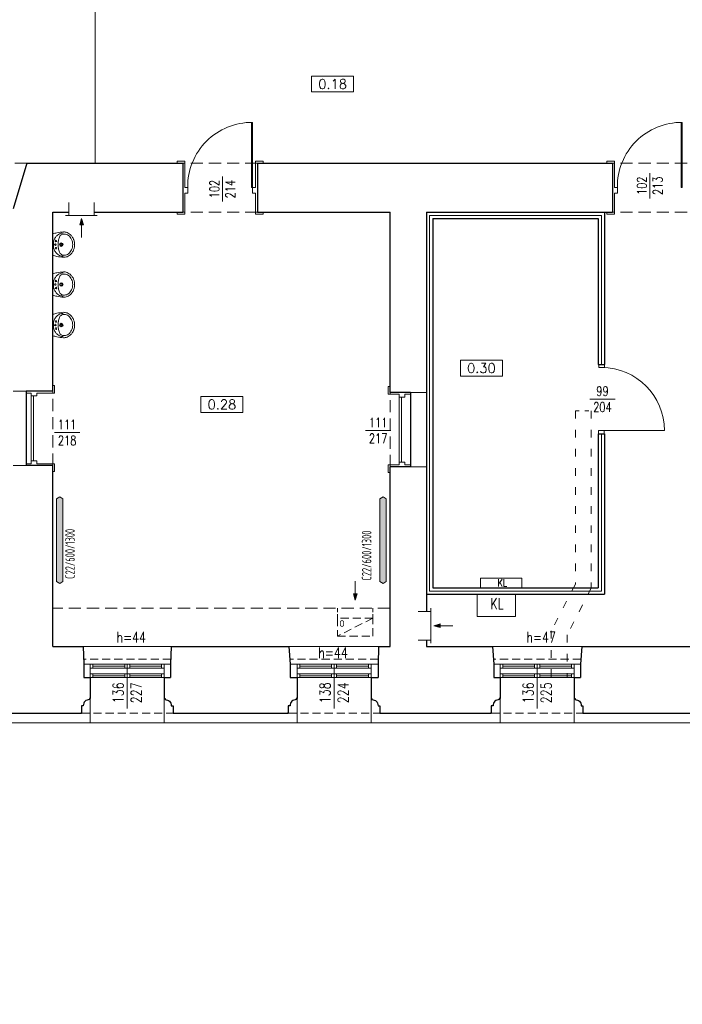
# Model space of a CAD drawing. Header units: millimetres. Extents: x 12584 to 77584, y 9983 to 29820.
# Tile 10 of 176: x 27234 to 28275, y 11333 to 12880. Entities that reach past the tile are written whole.
import ezdxf

# ---------------------------------------------------------------- set-up
doc = ezdxf.new("R2010")
doc.units = ezdxf.units.MM
doc.linetypes.add('ACAD_ISO03W100', pattern=[30, 12, -18])
doc.linetypes.add('HIDDEN', pattern=[9.525, 6.35, -3.175])
for name, color, linetype, lineweight in [('m_armatura', 5, 'Continuous', 5), ('m_cienka', 7, 'Continuous', 5), ('m_grzejniki', 5, 'Continuous', 5), ('m_stolarka', 7, 'Continuous', 9), ('m_tekst', 7, 'Continuous', 13), ('m_wentylacja', 1, 'Continuous', 5), ('m_ściany', 7, 'Continuous', 30), ('mi_instalacje', 251, 'Continuous', 5)]:
    doc.layers.add(name, color=color, linetype=linetype, lineweight=lineweight)
doc.styles.add('DIM', font='dim', dxfattribs={"width": 0.75})
doc.styles.add('ROMANS', font='Romans.shx', dxfattribs={"height": 0.2})
doc.styles.get("Standard").update_dxf_attribs({"font": 'arial.ttf'})
doc.styles.add('styl1', font='simplex.shx', dxfattribs={"width": 0.75})
doc.linetypes.add('BATTING', pattern='A,0.0001,-0.1,[134,ltypeshp.shx,S=0.1,R=0,X=-0.1,Y=0],-0.2,[134,ltypeshp.shx,S=0.1,R=180,X=0.1,Y=0],-0.1', length=0.4001)

# ---------------------------------------------------------------- blocks, each defined once
blk = doc.blocks.new('skrz1')
at = {"layer": 'm_stolarka', "color": 0}
for p, q in [((0, 0), (0, -101)), ((0, 0), (1.6, 0)), ((1.6, 0), (1.6, -101))]:
    blk.add_line(p, q, dxfattribs=at)
blk.add_arc((1.3, -1.3), 99.7, 269.2623, 0.7377, dxfattribs=at)
blk = doc.blocks.new('erda')
at = {"layer": 'm_armatura', "color": 0, "linetype": 'Continuous', "lineweight": 9}
blk.add_line((0, 24), (0, -24), dxfattribs=at)
for points in [[(23.4, -26.1, -0.055723), (19.4, -25.7, -0.053355), (15.4, -24.3, -0.068242), (10.6, -21.3, -0.037231), (8, -18.7, -0.035892), (5.9, -15.9, -0.031111), (4.1, -12.8, -0.036961), (2.6, -9.1, -0.075561), (1.3, 0, -0.075561), (2.6, 9, -0.036961), (4.1, 12.8, -0.031111), (5.9, 15.9, -0.035892), (8, 18.7, -0.037231), (10.6, 21.3, -0.068242), (15.4, 24.3, -0.053355), (19.4, 25.6, -0.055723), (23.4, 26.1)], [(24.1, -28.5, 0.089509), (32, -27.1, 0.064128), (37.2, -24.4, 0.048386), (40.8, -21.3, 0.05549), (44.6, -16.4, 0.03039), (46.3, -13.2, 0.02334), (47.4, -10.5, 0.023932), (48.2, -7.6, 0.058495), (49.1, 0, 0.058495), (48.2, 7.6, 0.023932), (47.4, 10.4, 0.02334), (46.3, 13.2, 0.03039), (44.6, 16.3, 0.05549), (40.8, 21.3, 0.048386), (37.2, 24.3, 0.064128), (32, 27.1, 0.089509), (24.1, 28.5)]]:
    blk.add_lwpolyline(points, format="xyb", dxfattribs=at)
blk.add_lwpolyline([(12.3, 0, 0.015482), (12.3, -3.9, 0.012097), (12.7, -8, 0.034288), (13.5, -12.6, 0.041764), (14.9, -16.8, 0.079458), (17, -20.3, 0.107847), (20.4, -22.8, 0.099832), (24.1, -23.6, 0.010449), (26.5, -23.6, 0.078925), (30.8, -22.8, 0.074457), (35, -20.6, 0.072081), (39.2, -16.5, 0.053308), (42.2, -11.6, 0.106485), (44.8, 0, 0.106485), (42.2, 11.5, 0.053308), (39.2, 16.5, 0.072081), (35, 20.6, 0.074457), (30.8, 22.8, 0.078925), (26.5, 23.6, 0.010449), (24.1, 23.6, 0.099832), (20.4, 22.7, 0.107847), (17, 20.3, 0.079458), (14.9, 16.8, 0.041764), (13.5, 12.6, 0.034288), (12.7, 7.9, 0.012097), (12.3, 3.9, 0.015482)], format="xyb", close=True, dxfattribs=at)
for centre, radius in [((5.8, 0), 1.77), ((7.2, 7.9), 1.77), ((19.2, 0), 4), ((19.2, 0), 2.5), ((19.2, 0), 0.236), ((7.3, -7.9), 1.77)]:
    blk.add_circle(centre, radius, dxfattribs=at)
for points, knots in [([(24.1, 28.5), (19.1, 28), (11, 27.1), (3.1, 24.9), (0, 24)], [0, 0, 0, 0, 149.055648, 245.530262, 245.530262, 245.530262, 245.530262]), ([(24.1, -28.5), (19.2, -28), (11, -27.1), (3.1, -24.9), (0, -24)], [0, 0, 0, 0, 147.868586, 245.505724, 245.505724, 245.505724, 245.505724])]:
    blk.add_open_spline(points, degree=3, knots=knots, dxfattribs=at)
blk = doc.blocks.new('strz')
at = {"layer": 'm_wentylacja', "ltscale": 2}
h = blk.add_hatch(color=0, dxfattribs=at)
h.paths.add_polyline_path([(0, 9.8), (-2.9, 9.8), (0, 0)])
h.paths.add_polyline_path([(2.9, 9.8), (0, 9.8), (0, 0)])
at = {"layer": 'm_wentylacja', "color": 0, "ltscale": 2}
for p, q in [((0, 0), (0, 29.8)), ((0, 0), (-2.9, 9.8)), ((-2.9, 9.8), (2.9, 9.8)), ((0, 0), (2.9, 9.8))]:
    blk.add_line(p, q, dxfattribs=at)

msp = doc.modelspace()

# ---------------------------------------------------------------- hatches: boundary and pattern name
at = {"layer": 'm_grzejniki'}
h = msp.add_hatch(color=7, dxfattribs=at)
h.dxf.hatch_style = 1
h.paths.add_polyline_path([(27301.7, 12127.3), (27296.7, 12130.3), (27291.7, 12127.3), (27291.7, 11997.3), (27296.7, 11994.3), (27301.7, 11997.3)])
h = msp.add_hatch(color=7, dxfattribs=at)
h.dxf.hatch_style = 1
h.paths.add_polyline_path([(27809.7, 12127.3), (27804.7, 12130.3), (27799.7, 12127.3), (27799.7, 11997.3), (27804.7, 11994.3), (27809.7, 11997.3)])

# ---------------------------------------------------------------- linework, layer by layer
at = {"layer": 'm_cienka', "color": 7, "ltscale": 2}
for p, q in [((27352.2, 12937.3), (27352.2, 12654.3)), ((28223.6, 12638.6), (28223.6, 12599)), ((27552.2, 12633.4), (27552.2, 12593.9)), ((27243.7, 12296.3), (27223.7, 12296.3)), ((27847.7, 12294.3), (27872.7, 12294.3)), ((28169.1, 12283.7), (28129.6, 12283.7)), ((27816.6, 12234.6), (27777.1, 12234.6)), ((27328, 12231.3), (27288.5, 12231.3)), ((27243.7, 12179.3), (27223.7, 12179.3)), ((27847.7, 12177.3), (27872.7, 12177.3)), ((27471.7, 11895.3), (27333.7, 11895.3)), ((27797.7, 11895.3), (27656.8, 11895.3)), ((28116.7, 11895.3), (27976.7, 11895.3)), ((27344.7, 11813.3), (27344.7, 11775.3)), ((27460.7, 11813.3), (27460.7, 11775.3)), ((27669.7, 11813.3), (27669.7, 11775.3)), ((27785.7, 11813.3), (27785.7, 11775.3)), ((27988.7, 11813.3), (27988.7, 11775.3)), ((28104.7, 11813.3), (28104.7, 11775.3))]:
    msp.add_line(p, q, dxfattribs=at)
at = {"layer": 'm_cienka', "color": 7}
for p, q in [((27692.4, 12791.1), (27692.4, 12766.1)), ((27758.4, 12791.1), (27692.4, 12791.1)), ((27758.4, 12766.1), (27758.4, 12791.1)), ((27692.4, 12766.1), (27758.4, 12766.1)), ((27926.1, 12345), (27926.1, 12320)), ((27992.1, 12345), (27926.1, 12345)), ((27992.1, 12320), (27992.1, 12345)), ((27926.1, 12320), (27992.1, 12320)), ((27518.5, 12287.9), (27518.5, 12262.9)), ((27584.5, 12287.9), (27518.5, 12287.9)), ((27584.5, 12262.9), (27584.5, 12287.9)), ((27518.5, 12262.9), (27584.5, 12262.9))]:
    msp.add_line(p, q, dxfattribs=at)
at = {"layer": 'm_cienka', "color": 7, "linetype": 'HIDDEN', "ltscale": 3}
for p, q in [((27245.2, 12654.3), (27075.2, 12654.3)), ((27607.2, 12654.3), (27490.2, 12654.3)), ((28282.2, 12654.3), (28165.2, 12654.3)), ((27607.2, 12577.3), (27490.2, 12577.3)), ((28282.2, 12577.3), (28165.2, 12577.3)), ((27285.7, 12179.3), (27285.7, 12296.3)), ((27815.7, 12177.3), (27815.7, 12294.3)), ((27815.7, 11955.3), (27285.7, 11955.3))]:
    msp.add_line(p, q, dxfattribs=at)
at = {"layer": 'm_cienka', "color": 7, "linetype": 'BATTING', "ltscale": 11}
for p, q in [((27877.7, 12572.3), (28147.7, 12572.3)), ((27877.7, 12572.3), (27877.7, 11982.3)), ((28147.7, 12572.3), (28147.7, 12338.3)), ((28147.7, 12228.3), (28147.7, 11982.3)), ((27877.7, 11982.3), (28147.7, 11982.3))]:
    msp.add_line(p, q, dxfattribs=at)
at = {"layer": 'm_cienka', "color": 7, "linetype": 'HIDDEN', "ltscale": 2}
for p, q in [((27471.3, 11875.3), (27334.2, 11875.3)), ((27797, 11875.3), (27658.2, 11875.3)), ((28115.3, 11875.3), (27978.2, 11875.3)), ((27330.7, 11790.3), (27474.7, 11790.3)), ((27655.7, 11790.3), (27799.7, 11790.3)), ((27974.7, 11790.3), (28118.7, 11790.3))]:
    msp.add_line(p, q, dxfattribs=at)
at = {"layer": 'm_cienka', "color": 7, "ltscale": 3}
for p, q in [((27402.7, 11867.3), (27402.7, 11798.1)), ((27727.7, 11867.3), (27727.7, 11798.1)), ((28046.7, 11867.3), (28046.7, 11798.1))]:
    msp.add_line(p, q, dxfattribs=at)
at = {"layer": 'm_cienka', "color": 7, "ltscale": 2}
msp.add_lwpolyline([(26729.2, 11468.3), (26729.2, 11453.3), (26876.7, 11453.3), (26876.7, 11733.3), (26907.7, 11733.3), (26907.7, 11775.3), (28541.2, 11775.3), (28541.2, 11333.3), (29704.2, 11333.3), (29704.2, 12515.8)], dxfattribs=at)
at = {"layer": 'm_grzejniki', "color": 7}
for p, q in [((27296.7, 12130.3), (27291.7, 12127.3)), ((27291.7, 11997.3), (27291.7, 12127.3)), ((27296.7, 12130.3), (27301.7, 12127.3)), ((27301.7, 11997.3), (27301.7, 12127.3)), ((27804.7, 12130.3), (27799.7, 12127.3)), ((27799.7, 11997.3), (27799.7, 12127.3)), ((27804.7, 12130.3), (27809.7, 12127.3)), ((27809.7, 11997.3), (27809.7, 12127.3)), ((27296.7, 11994.3), (27291.7, 11997.3)), ((27296.7, 11994.3), (27301.7, 11997.3)), ((27804.7, 11994.3), (27799.7, 11997.3)), ((27804.7, 11994.3), (27809.7, 11997.3))]:
    msp.add_line(p, q, dxfattribs=at)
at = {"layer": 'm_stolarka', "color": 7}
for p, q in [((28143.8, 12338.3), (28152.7, 12338.3)), ((28143.8, 12333.3), (28143.8, 12338.3)), ((28152.7, 12333.3), (28143.8, 12333.3)), ((28152.7, 12338.3), (28152.7, 12333.3)), ((28143.3, 12234.3), (28152.2, 12234.3)), ((28143.3, 12229.3), (28143.3, 12234.3)), ((28152.2, 12234.3), (28152.2, 12229.3)), ((28152.2, 12229.3), (28143.3, 12229.3))]:
    msp.add_line(p, q, dxfattribs=at)
at = {"layer": 'm_stolarka', "color": 7, "ltscale": 3}
msp.add_line((28147.7, 12234.3), (28246.7, 12234.3), dxfattribs=at)
at = {"layer": 'm_stolarka', "color": 7, "ltscale": 2}
for p, q in [((27334.7, 11867.3), (27470.7, 11867.3)), ((27344.7, 11867.3), (27344.7, 11846.3)), ((27344.7, 11861.3), (27460.7, 11861.3)), ((27348.7, 11867.3), (27348.7, 11861.3)), ((27398.7, 11864.3), (27348.7, 11864.3)), ((27398.7, 11867.3), (27398.7, 11861.3)), ((27402.7, 11867.3), (27402.7, 11861.3)), ((27406.7, 11867.3), (27406.7, 11861.3)), ((27456.7, 11864.3), (27406.7, 11864.3)), ((27456.7, 11867.3), (27456.7, 11861.3)), ((27460.7, 11867.3), (27460.7, 11846.3)), ((27658.7, 11867.3), (27796.7, 11867.3)), ((27669.7, 11867.3), (27669.7, 11846.3)), ((27669.7, 11861.3), (27785.7, 11861.3)), ((27673.7, 11867.3), (27673.7, 11861.3)), ((27723.7, 11864.3), (27673.7, 11864.3)), ((27723.7, 11867.3), (27723.7, 11861.3)), ((27727.7, 11867.3), (27727.7, 11861.3)), ((27731.7, 11867.3), (27731.7, 11861.3)), ((27781.7, 11864.3), (27731.7, 11864.3)), ((27781.7, 11867.3), (27781.7, 11861.3)), ((27785.7, 11867.3), (27785.7, 11846.3)), ((27978.7, 11867.3), (28114.7, 11867.3)), ((27988.7, 11867.3), (27988.7, 11846.3)), ((27988.7, 11861.3), (28104.7, 11861.3)), ((27992.7, 11867.3), (27992.7, 11861.3)), ((28042.7, 11864.3), (27992.7, 11864.3)), ((28042.7, 11867.3), (28042.7, 11861.3)), ((28046.7, 11867.3), (28046.7, 11861.3)), ((28050.7, 11867.3), (28050.7, 11861.3)), ((28100.7, 11864.3), (28050.7, 11864.3)), ((28100.7, 11867.3), (28100.7, 11861.3)), ((28104.7, 11867.3), (28104.7, 11846.3)), ((27334.7, 11846.3), (27470.7, 11846.3)), ((27344.7, 11852.3), (27460.7, 11852.3)), ((27348.7, 11852.3), (27348.7, 11846.3)), ((27398.7, 11849.3), (27348.7, 11849.3)), ((27398.7, 11852.3), (27398.7, 11846.3)), ((27402.7, 11852.3), (27402.7, 11846.3)), ((27406.7, 11852.3), (27406.7, 11846.3)), ((27456.7, 11849.3), (27406.7, 11849.3)), ((27456.7, 11852.3), (27456.7, 11846.3)), ((27658.7, 11846.3), (27796.7, 11846.3)), ((27669.7, 11852.3), (27785.7, 11852.3)), ((27673.7, 11852.3), (27673.7, 11846.3)), ((27723.7, 11849.3), (27673.7, 11849.3)), ((27723.7, 11852.3), (27723.7, 11846.3)), ((27727.7, 11852.3), (27727.7, 11846.3)), ((27731.7, 11852.3), (27731.7, 11846.3)), ((27781.7, 11849.3), (27731.7, 11849.3)), ((27781.7, 11852.3), (27781.7, 11846.3)), ((27978.7, 11846.3), (28114.7, 11846.3)), ((27988.7, 11852.3), (28104.7, 11852.3)), ((27992.7, 11852.3), (27992.7, 11846.3)), ((28042.7, 11849.3), (27992.7, 11849.3)), ((28042.7, 11852.3), (28042.7, 11846.3)), ((28046.7, 11852.3), (28046.7, 11846.3)), ((28050.7, 11852.3), (28050.7, 11846.3)), ((28100.7, 11849.3), (28050.7, 11849.3)), ((28100.7, 11852.3), (28100.7, 11846.3))]:
    msp.add_line(p, q, dxfattribs=at)
for points in [[(27493.2, 12607.3), (27493.2, 12574.3), (27481.2, 12574.3), (27481.2, 12577.3), (27481.2, 12577.3), (27481.2, 12577.3), (27490.2, 12577.3), (27490.2, 12654.3), (27481.2, 12654.3), (27481.2, 12654.3), (27481.2, 12654.3), (27481.2, 12657.3), (27493.2, 12657.3), (27493.2, 12616.3), (27497.7, 12616.3), (27497.7, 12607.3), (27493.2, 12607.3)], [(27604.2, 12607.3), (27604.2, 12574.3), (27616.2, 12574.3), (27616.2, 12577.3), (27616.2, 12577.3), (27616.2, 12577.3), (27607.2, 12577.3), (27607.2, 12654.3), (27616.2, 12654.3), (27616.2, 12654.3), (27616.2, 12654.3), (27616.2, 12657.3), (27604.2, 12657.3), (27604.2, 12616.3), (27599.7, 12616.3), (27599.7, 12607.3), (27604.2, 12607.3)], [(28168.2, 12607.3), (28168.2, 12574.3), (28156.2, 12574.3), (28156.2, 12577.3), (28156.2, 12577.3), (28156.2, 12577.3), (28165.2, 12577.3), (28165.2, 12654.3), (28156.2, 12654.3), (28156.2, 12654.3), (28156.2, 12654.3), (28156.2, 12657.3), (28168.2, 12657.3), (28168.2, 12616.3), (28172.7, 12616.3), (28172.7, 12607.3), (28168.2, 12607.3)], [(27243.7, 12296.3), (27285.7, 12296.3), (27285.7, 12305.3), (27285.7, 12305.3), (27285.7, 12305.3), (27288.7, 12305.3), (27288.7, 12293.3), (27260.7, 12293.3), (27260.7, 12288.8), (27251.7, 12288.8), (27251.7, 12293.3)], [(27829.7, 12291.3), (27812.7, 12291.3), (27812.7, 12303.3), (27815.7, 12303.3), (27815.7, 12303.3), (27815.7, 12303.3), (27815.7, 12294.3), (27847.7, 12294.3)], [(27251.7, 12293.3), (27243.7, 12293.3)], [(27847.7, 12291.3), (27838.7, 12291.3), (27838.7, 12286.8), (27829.7, 12286.8), (27829.7, 12291.3)], [(27243.7, 12179.3), (27285.7, 12179.3), (27285.7, 12170.3), (27285.7, 12170.3), (27285.7, 12170.3), (27288.7, 12170.3), (27288.7, 12182.3), (27260.7, 12182.3), (27260.7, 12186.8), (27251.7, 12186.8), (27251.7, 12182.3)], [(27251.7, 12182.3), (27243.7, 12182.3)], [(27829.7, 12180.3), (27812.7, 12180.3), (27812.7, 12168.3), (27815.7, 12168.3), (27815.7, 12168.3), (27815.7, 12168.3), (27815.7, 12177.3), (27847.7, 12177.3)], [(27847.7, 12180.3), (27838.7, 12180.3), (27838.7, 12184.8), (27829.7, 12184.8), (27829.7, 12180.3)]]:
    msp.add_lwpolyline(points, dxfattribs=at)
for points in [[(27255.7, 12288.8), (27255.7, 12186.8), (27251.7, 12186.8), (27251.7, 12288.8)], [(27833.7, 12286.8), (27833.7, 12184.8), (27829.7, 12184.8), (27829.7, 12286.8)]]:
    msp.add_lwpolyline(points, close=True, dxfattribs=at)
at = {"layer": 'm_stolarka', "color": 7, "ltscale": 3}
msp.add_arc((28147.7, 12234.3), 99, 0, 89.7074, dxfattribs=at)
at = {"layer": 'm_wentylacja', "color": 7, "ltscale": 3}
for p, q in [((27310.7, 12592.3), (27310.7, 12572.3)), ((27350.7, 12592.3), (27350.7, 12572.3)), ((27355.7, 12572.3), (27305.7, 12572.3)), ((27879.7, 11955.3), (27879.7, 11900.3)), ((27859.7, 11950.3), (27879.7, 11950.3)), ((27859.7, 11905.3), (27879.7, 11905.3))]:
    msp.add_line(p, q, dxfattribs=at)
at = {"layer": 'm_wentylacja', "color": 7, "linetype": 'ACAD_ISO03W100'}
for p, q in [((28106.7, 12265.5), (28106.7, 11993.3)), ((28131.7, 12265.5), (28131.7, 11987.3)), ((28106.7, 11993.3), (28068.9, 11919.6)), ((28131.7, 11987.3), (28093.9, 11913.6)), ((28068.9, 11919.6), (28068.9, 11846.3)), ((28093.9, 11913.6), (28093.9, 11846.3))]:
    msp.add_line(p, q, dxfattribs=at)
at = {"layer": 'm_wentylacja', "color": 7, "linetype": 'ACAD_ISO03W100', "ltscale": 0.5}
msp.add_line((28106.7, 12265.5), (28131.7, 12265.5), dxfattribs=at)
at = {"layer": 'm_wentylacja', "color": 7}
for p, q in [((27957.7, 11987.3), (27957.7, 12002.3)), ((27957.7, 12002.3), (28022.7, 12002.3)), ((28022.7, 12002.3), (28022.7, 11987.3)), ((28022.7, 11987.3), (27957.7, 11987.3)), ((27952.7, 11977.3), (27952.7, 11942.3)), ((28012.7, 11977.3), (27952.7, 11977.3)), ((28012.7, 11942.3), (28012.7, 11977.3)), ((27952.7, 11942.3), (28012.7, 11942.3))]:
    msp.add_line(p, q, dxfattribs=at)
at = {"layer": 'm_wentylacja', "color": 7, "linetype": 'HIDDEN'}
for p, q in [((27733, 11939.8), (27733, 11955.3)), ((27788.7, 11939.8), (27788.7, 11955.3))]:
    msp.add_line(p, q, dxfattribs=at)
at = {"layer": 'm_wentylacja', "color": 7, "linetype": 'HIDDEN', "ltscale": 2}
msp.add_line((27788.7, 11939.8), (27733, 11911.5), dxfattribs=at)
msp.add_lwpolyline([(27733, 11939.8), (27733, 11911.5), (27788.7, 11911.5), (27788.7, 11939.8)], close=True, dxfattribs=at)
at = {"layer": 'm_ściany', "color": 7, "ltscale": 2}
for p, q in [((27245.2, 12654.3), (27223.7, 12582.4)), ((27245.2, 12654.3), (27490.2, 12654.3)), ((27490.2, 12654.3), (27490.2, 12577.3)), ((27607.2, 12654.3), (28165.2, 12654.3)), ((27607.2, 12654.3), (27607.2, 12577.3)), ((28165.2, 12654.3), (28165.2, 12577.3)), ((27285.7, 12577.3), (27310.7, 12577.3)), ((27285.7, 12296.3), (27285.7, 12577.3)), ((27350.7, 12577.3), (27490.2, 12577.3)), ((27607.2, 12577.3), (27815.7, 12577.3)), ((27815.7, 12294.3), (27815.7, 12577.3)), ((27872.7, 12577.3), (28165.2, 12577.3)), ((27872.7, 12577.3), (27872.7, 11950.3)), ((28152.7, 12577.3), (28152.7, 12338.3)), ((27882.7, 12567.3), (28142.7, 12567.3)), ((27882.7, 12567.3), (27882.7, 11987.3)), ((28142.7, 12567.3), (28142.7, 12338.3)), ((28142.7, 12338.3), (28152.7, 12338.3)), ((27285.7, 12296.3), (27243.7, 12296.3)), ((27243.7, 12296.3), (27243.7, 12179.3)), ((27847.7, 12294.3), (27815.7, 12294.3)), ((27847.7, 12294.3), (27847.7, 12177.3)), ((28142.7, 12229.3), (28142.7, 11987.3)), ((28142.7, 12229.3), (28152.7, 12229.3)), ((28152.7, 12229.3), (28152.7, 11977.3)), ((27285.7, 12179.3), (27243.7, 12179.3)), ((27285.7, 11895.3), (27285.7, 12179.3)), ((27815.7, 11895.3), (27815.7, 12177.3)), ((27847.7, 12177.3), (27815.7, 12177.3)), ((27882.7, 11987.3), (28142.7, 11987.3)), ((27872.7, 11977.3), (28152.7, 11977.3)), ((27285.7, 11895.3), (27333.7, 11895.3)), ((27333.7, 11895.3), (27334.7, 11867.3)), ((27471.7, 11895.3), (27470.7, 11867.3)), ((27471.7, 11895.3), (27656.8, 11895.3)), ((27656.8, 11895.3), (27658.7, 11867.3)), ((27797.7, 11895.3), (27796.7, 11867.3)), ((27797.7, 11895.3), (27815.7, 11895.3)), ((27872.7, 11905.3), (27872.7, 11895.3)), ((27872.7, 11895.3), (27976.7, 11895.3)), ((27976.7, 11895.3), (27978.7, 11867.3)), ((28116.7, 11895.3), (28114.7, 11867.3)), ((28116.7, 11895.3), (28300.7, 11895.3)), ((27334.7, 11867.3), (27334.7, 11846.3)), ((27470.7, 11867.3), (27470.7, 11846.3)), ((27658.7, 11867.3), (27658.7, 11846.3)), ((27796.7, 11867.3), (27796.7, 11846.3)), ((27978.7, 11867.3), (27978.7, 11846.3)), ((28114.7, 11867.3), (28114.7, 11846.3)), ((27334.7, 11846.3), (27344.7, 11846.3)), ((27344.7, 11846.3), (27344.7, 11813.3)), ((27460.7, 11846.3), (27460.7, 11813.3)), ((27460.7, 11846.3), (27470.7, 11846.3)), ((27658.7, 11846.3), (27669.7, 11846.3)), ((27669.7, 11846.3), (27669.7, 11813.3)), ((27785.7, 11846.3), (27785.7, 11813.3)), ((27785.7, 11846.3), (27796.7, 11846.3)), ((27978.7, 11846.3), (27988.7, 11846.3)), ((27988.7, 11846.3), (27988.7, 11813.3)), ((28104.7, 11846.3), (28104.7, 11813.3)), ((28104.7, 11846.3), (28114.7, 11846.3))]:
    msp.add_line(p, q, dxfattribs=at)
for points in [[(27135.7, 11813.3), (27137.2, 11813.3), (27137.2, 11811.8, -0.440095), (27146.7, 11802.3), (27149.7, 11802.3), (27149.7, 11790.3), (27330.7, 11790.3)], [(27344.7, 11813.3), (27343.2, 11813.3), (27343.2, 11811.8, 0.440095), (27333.7, 11802.3), (27330.7, 11802.3), (27330.7, 11790.3), (27330.7, 11791.4)], [(27460.7, 11813.3), (27462.2, 11813.3), (27462.2, 11811.8, -0.440095), (27471.7, 11802.3), (27474.7, 11802.3), (27474.7, 11790.3), (27655.7, 11790.3)], [(27669.7, 11813.3), (27668.2, 11813.3), (27668.2, 11811.8, 0.440095), (27658.7, 11802.3), (27655.7, 11802.3), (27655.7, 11790.3), (27655.7, 11791.4)], [(27785.7, 11813.3), (27787.2, 11813.3), (27787.2, 11811.8, -0.440095), (27796.7, 11802.3), (27799.7, 11802.3), (27799.7, 11790.3), (27974.7, 11790.3)], [(27988.7, 11813.3), (27987.2, 11813.3), (27987.2, 11811.8, 0.440095), (27977.7, 11802.3), (27974.7, 11802.3), (27974.7, 11790.3), (27974.7, 11791.4)], [(28104.7, 11813.3), (28106.2, 11813.3), (28106.2, 11811.8, -0.440095), (28115.7, 11802.3), (28118.7, 11802.3), (28118.7, 11790.3), (28298.7, 11790.3)]]:
    msp.add_lwpolyline(points, format="xyb", dxfattribs=at)

# ---------------------------------------------------------------- block references
at = {"layer": 'm_stolarka', "color": 7, "xscale": 1.009900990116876, "yscale": 1.009900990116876, "zscale": 1.009900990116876, "rotation": 180}
for p in [(27599.7, 12616.3), (28274.7, 12616.3)]:
    msp.add_blockref('skrz1', p, dxfattribs=at)
at = {"layer": 'm_wentylacja', "color": 7}
for p, rotation in [((27330.9, 12567.5), 180), ((27884.5, 11927.8), 270)]:
    msp.add_blockref('strz', p, dxfattribs=dict(at, rotation=rotation))
msp.add_blockref('strz', (27760.9, 11968.1), dxfattribs=at)
at = {"layer": 'mi_instalacje', "color": 7, "xscale": 0.6999999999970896, "yscale": 0.6999999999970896, "zscale": 0.6999999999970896}
for p in [(27285.7, 12526.4), (27285.7, 12463.7), (27285.7, 12400.1)]:
    msp.add_blockref('erda', p, dxfattribs=at)

# ---------------------------------------------------------------- texts
at = {"layer": 'm_tekst', "color": 7, "char_height": 15, "attachment_point": 5, "style": 'ROMANS'}
for s, width, heights, insert in [('0.18', 50, [15], (27725.4, 12778.6)), ('0.30', 77.222, [10.5], (27959.1, 12332.5)), ('0.28', 77.222, [10.5], (27551.5, 12275.4))]:
    msp.add_mtext_dynamic_manual_height_columns(s, width=width, gutter_width=1, heights=heights, dxfattribs=dict(at, insert=insert))
at = {"layer": 'm_tekst', "color": 7, "ltscale": 3, "attachment_point": 5, "rotation": 90, "style": 'styl1'}
for s, width, heights, insert, char_height in [('102\\P213', 53.057, [40], (28223.6, 12618.8), 15), ('102\\P214', 53.057, [40], (27552.2, 12613.6), 15), ('136\\P227', 67.252, [0], (27402.7, 11822.5), 17), ('138\\P224', 67.252, [0], (27727.7, 11822.5), 17), ('136\\P225', 67.252, [0], (28046.7, 11822.5), 17)]:
    msp.add_mtext_dynamic_manual_height_columns(s, width=width, gutter_width=350, heights=heights, dxfattribs=dict(at, insert=insert, char_height=char_height))
at = {"layer": 'm_tekst', "color": 7, "ltscale": 3, "attachment_point": 5, "style": 'styl1'}
for s, width, insert, char_height in [('99\\P204', 53.057, (28149.3, 12283.7), 15), ('111\\P218', 53.057, (27308.2, 12231.3), 15), ('111\\P217', 53.057, (27796.9, 12234.6), 15), ('KL', 67.252, (27992, 11995.2), 12), ('KL', 67.252, (27983.5, 11962.5), 17), ('h=44', 67.252, (27409, 11909.8), 17), ('h=47', 67.252, (28053, 11909.8), 17), ('h=44', 67.252, (27726, 11885.4), 17)]:
    msp.add_mtext_dynamic_manual_height_columns(s, width=width, gutter_width=350, heights=[0], dxfattribs=dict(at, insert=insert, char_height=char_height))
at = {"layer": 'm_tekst', "color": 7, "char_height": 15, "attachment_point": 1, "rotation": 90, "style": 'DIM'}
for insert in [(27305.3, 12001.5), (27771.3, 11998.8)]:
    msp.add_mtext_dynamic_manual_height_columns('C22/600/1300', width=324.979, gutter_width=75, heights=[0], dxfattribs=dict(at, insert=insert))
at = {"layer": 'm_wentylacja', "color": 7, "ltscale": 2, "insert": (27736.2, 11936.4), "char_height": 10, "width": 70.617, "attachment_point": 1}
msp.add_mtext('0', dxfattribs=at)

doc.saveas('drawing.dxf')
